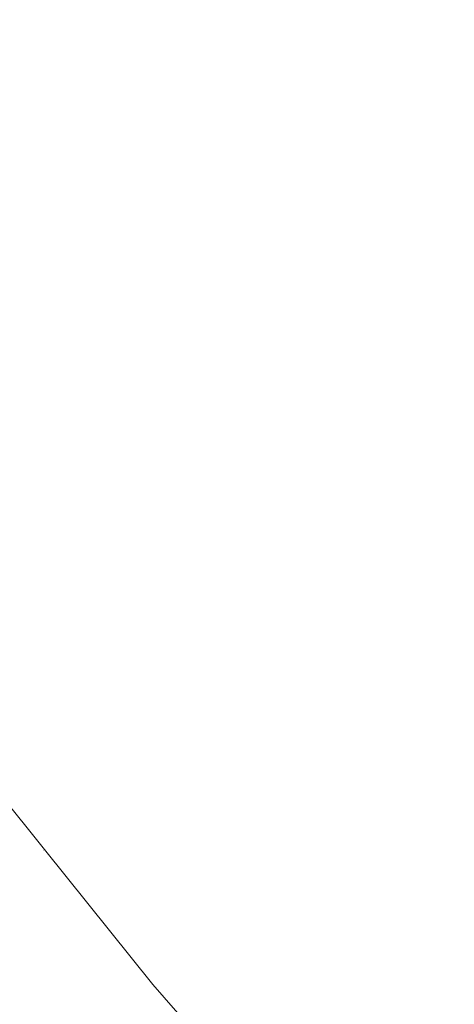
# Model space of a CAD drawing. Header units: centimetres. Extents: x -62 to 63, y 4 to 6.
# Tile 170 of 256: x -19.9825 to -19.971, y 4.6324 to 4.6585. Entities that reach past the tile are written whole.
import ezdxf

# ---------------------------------------------------------------- set-up
doc = ezdxf.new("R2010")
doc.units = ezdxf.units.CM
doc.header["$LTSCALE"] = 2.54
doc.layers.add('Lucido design-1', color=7, linetype='Continuous')

# ---------------------------------------------------------------- blocks, each defined once
blk = doc.blocks.new('Gruppo-4-1')
at = {"color": 7, "linetype": 'Continuous', "lineweight": 9}
blk.add_3dface([(-61.851453, 5.900212, -2276.22217), (-61.851453, 4.300212, -2276.22217), (62.978378, 4.300212, -2276.22217), (62.978378, 5.900212, -2276.22217)], dxfattribs=at)
for points, invisible_edges in [([(-19.97461, 4.661215, -2276.67963), (-19.973363, 4.661326, -2276.678496), (-19.97155, 4.657807, -2276.678496), (-19.972792, 4.657686, -2276.67963)], 15), ([(-19.970273, 4.657931, -2276.677366), (-19.97155, 4.657807, -2276.678496), (-19.973363, 4.661326, -2276.678496), (-19.97208, 4.66144, -2276.677366)], 15), ([(-19.97208, 4.66144, -2276.677366), (-19.970762, 4.661558, -2276.676241), (-19.96896, 4.658059, -2276.676241), (-19.970273, 4.657931, -2276.677366)], 15), ([(-19.976998, 4.661003, -2276.681912), (-19.975822, 4.661108, -2276.680769), (-19.973999, 4.657568, -2276.680769), (-19.97517, 4.657454, -2276.681912)], 15), ([(-19.972792, 4.657686, -2276.67963), (-19.973999, 4.657568, -2276.680769), (-19.975822, 4.661108, -2276.680769), (-19.97461, 4.661215, -2276.67963)], 15), ([(-19.977406, 4.657236, -2276.684208), (-19.978471, 4.657133, -2276.68536), (-19.980312, 4.660708, -2276.68536), (-19.979243, 4.660803, -2276.684208)], 15), ([(-19.979243, 4.660803, -2276.684208), (-19.978138, 4.660901, -2276.683058), (-19.976306, 4.657343, -2276.683058), (-19.977406, 4.657236, -2276.684208)], 15), ([(-19.97517, 4.657454, -2276.681912), (-19.976306, 4.657343, -2276.683058), (-19.978138, 4.660901, -2276.683058), (-19.976998, 4.661003, -2276.681912)], 15), ([(-19.9795, 4.657032, -2276.686516), (-19.980494, 4.656935, -2276.687674), (-19.982343, 4.660527, -2276.687674), (-19.981346, 4.660616, -2276.686516)], 15), ([(-19.981346, 4.660616, -2276.686516), (-19.980312, 4.660708, -2276.68536), (-19.978471, 4.657133, -2276.68536), (-19.9795, 4.657032, -2276.686516)], 15), ([(-19.985124, 4.66028, -2276.691158), (-19.984232, 4.660359, -2276.689995), (-19.982375, 4.656752, -2276.689995), (-19.983262, 4.656666, -2276.691158)], 15), ([(-19.981452, 4.656842, -2276.688833), (-19.982375, 4.656752, -2276.689995), (-19.984232, 4.660359, -2276.689995), (-19.983306, 4.660442, -2276.688833)], 15), ([(-19.983306, 4.660442, -2276.688833), (-19.982343, 4.660527, -2276.687674), (-19.980494, 4.656935, -2276.687674), (-19.981452, 4.656842, -2276.688833)], 15), ([(-19.968278, 4.654384, -2276.677366), (-19.96955, 4.654249, -2276.678496), (-19.97155, 4.657807, -2276.678496), (-19.970273, 4.657931, -2276.677366)], 15), ([(-19.970786, 4.654118, -2276.67963), (-19.971987, 4.65399, -2276.680769), (-19.973999, 4.657568, -2276.680769), (-19.972792, 4.657686, -2276.67963)], 15), ([(-19.972792, 4.657686, -2276.67963), (-19.97155, 4.657807, -2276.678496), (-19.96955, 4.654249, -2276.678496), (-19.970786, 4.654118, -2276.67963)], 15), ([(-19.973153, 4.653866, -2276.681912), (-19.974284, 4.653747, -2276.683058), (-19.976306, 4.657343, -2276.683058), (-19.97517, 4.657454, -2276.681912)], 15), ([(-19.97517, 4.657454, -2276.681912), (-19.973999, 4.657568, -2276.680769), (-19.971987, 4.65399, -2276.680769), (-19.973153, 4.653866, -2276.681912)], 15), ([(-19.975379, 4.65363, -2276.684208), (-19.976439, 4.653518, -2276.68536), (-19.978471, 4.657133, -2276.68536), (-19.977406, 4.657236, -2276.684208)], 15), ([(-19.977406, 4.657236, -2276.684208), (-19.976306, 4.657343, -2276.683058), (-19.974284, 4.653747, -2276.683058), (-19.975379, 4.65363, -2276.684208)], 15), ([(-19.981452, 4.656842, -2276.688833), (-19.980494, 4.656935, -2276.687674), (-19.978452, 4.653304, -2276.687674), (-19.979406, 4.653203, -2276.688833)], 15), ([(-19.977463, 4.653409, -2276.686516), (-19.978452, 4.653304, -2276.687674), (-19.980494, 4.656935, -2276.687674), (-19.9795, 4.657032, -2276.686516)], 15), ([(-19.9795, 4.657032, -2276.686516), (-19.978471, 4.657133, -2276.68536), (-19.976439, 4.653518, -2276.68536), (-19.977463, 4.653409, -2276.686516)], 15), ([(-19.981208, 4.653012, -2276.691158), (-19.982057, 4.652922, -2276.692323), (-19.984115, 4.656583, -2276.692323), (-19.983262, 4.656666, -2276.691158)], 15), ([(-19.983262, 4.656666, -2276.691158), (-19.982375, 4.656752, -2276.689995), (-19.980325, 4.653106, -2276.689995), (-19.981208, 4.653012, -2276.691158)], 15), ([(-19.979406, 4.653203, -2276.688833), (-19.980325, 4.653106, -2276.689995), (-19.982375, 4.656752, -2276.689995), (-19.981452, 4.656842, -2276.688833)], 15), ([(-19.984932, 4.656503, -2276.693488), (-19.984115, 4.656583, -2276.692323), (-19.982057, 4.652922, -2276.692323), (-19.98287, 4.652836, -2276.693488)], 15), ([(-19.968584, 4.650512, -2276.67963), (-19.969779, 4.650375, -2276.680769), (-19.971987, 4.65399, -2276.680769), (-19.970786, 4.654118, -2276.67963)], 15), ([(-19.970939, 4.650242, -2276.681912), (-19.972064, 4.650112, -2276.683058), (-19.974284, 4.653747, -2276.683058), (-19.973153, 4.653866, -2276.681912)], 15), ([(-19.973153, 4.653866, -2276.681912), (-19.971987, 4.65399, -2276.680769), (-19.969779, 4.650375, -2276.680769), (-19.970939, 4.650242, -2276.681912)], 15), ([(-19.977463, 4.653409, -2276.686516), (-19.976439, 4.653518, -2276.68536), (-19.974208, 4.649866, -2276.68536), (-19.975227, 4.649749, -2276.686516)], 15), ([(-19.973154, 4.649987, -2276.684208), (-19.974208, 4.649866, -2276.68536), (-19.976439, 4.653518, -2276.68536), (-19.975379, 4.65363, -2276.684208)], 15), ([(-19.975379, 4.65363, -2276.684208), (-19.974284, 4.653747, -2276.683058), (-19.972064, 4.650112, -2276.683058), (-19.973154, 4.649987, -2276.684208)], 15), ([(-19.979406, 4.653203, -2276.688833), (-19.978452, 4.653304, -2276.687674), (-19.976212, 4.649636, -2276.687674), (-19.977161, 4.649526, -2276.688833)], 15), ([(-19.975227, 4.649749, -2276.686516), (-19.976212, 4.649636, -2276.687674), (-19.978452, 4.653304, -2276.687674), (-19.977463, 4.653409, -2276.686516)], 15), ([(-19.978954, 4.64932, -2276.691158), (-19.979798, 4.649223, -2276.692323), (-19.982057, 4.652922, -2276.692323), (-19.981208, 4.653012, -2276.691158)], 15), ([(-19.981208, 4.653012, -2276.691158), (-19.980325, 4.653106, -2276.689995), (-19.978075, 4.649421, -2276.689995), (-19.978954, 4.64932, -2276.691158)], 15), ([(-19.977161, 4.649526, -2276.688833), (-19.978075, 4.649421, -2276.689995), (-19.980325, 4.653106, -2276.689995), (-19.979406, 4.653203, -2276.688833)], 15), ([(-19.984393, 4.652674, -2276.695821), (-19.983649, 4.652753, -2276.694654), (-19.981382, 4.649041, -2276.694654), (-19.982122, 4.648956, -2276.695821)], 15), ([(-19.980607, 4.64913, -2276.693488), (-19.981382, 4.649041, -2276.694654), (-19.983649, 4.652753, -2276.694654), (-19.98287, 4.652836, -2276.693488)], 15), ([(-19.98287, 4.652836, -2276.693488), (-19.982057, 4.652922, -2276.692323), (-19.979798, 4.649223, -2276.692323), (-19.980607, 4.64913, -2276.693488)], 15), ([(-19.982122, 4.648956, -2276.695821), (-19.982828, 4.648875, -2276.696987), (-19.985103, 4.652599, -2276.696987), (-19.984393, 4.652674, -2276.695821)], 15), ([(-19.973154, 4.649987, -2276.684208), (-19.972064, 4.650112, -2276.683058), (-19.969641, 4.646442, -2276.683058), (-19.970724, 4.646308, -2276.684208)], 15), ([(-19.968522, 4.646581, -2276.681912), (-19.969641, 4.646442, -2276.683058), (-19.972064, 4.650112, -2276.683058), (-19.970939, 4.650242, -2276.681912)], 15), ([(-19.975227, 4.649749, -2276.686516), (-19.974208, 4.649866, -2276.68536), (-19.971773, 4.646178, -2276.68536), (-19.972786, 4.646052, -2276.686516)], 15), ([(-19.970724, 4.646308, -2276.684208), (-19.971773, 4.646178, -2276.68536), (-19.974208, 4.649866, -2276.68536), (-19.973154, 4.649987, -2276.684208)], 15), ([(-19.977161, 4.649526, -2276.688833), (-19.976212, 4.649636, -2276.687674), (-19.973765, 4.645931, -2276.687674), (-19.974709, 4.645814, -2276.688833)], 15), ([(-19.972786, 4.646052, -2276.686516), (-19.973765, 4.645931, -2276.687674), (-19.976212, 4.649636, -2276.687674), (-19.975227, 4.649749, -2276.686516)], 15), ([(-19.978954, 4.64932, -2276.691158), (-19.978075, 4.649421, -2276.689995), (-19.975617, 4.645701, -2276.689995), (-19.976492, 4.645592, -2276.691158)], 15), ([(-19.974709, 4.645814, -2276.688833), (-19.975617, 4.645701, -2276.689995), (-19.978075, 4.649421, -2276.689995), (-19.977161, 4.649526, -2276.688833)], 15), ([(-19.978136, 4.645388, -2276.693488), (-19.978907, 4.645293, -2276.694654), (-19.981382, 4.649041, -2276.694654), (-19.980607, 4.64913, -2276.693488)], 15), ([(-19.980607, 4.64913, -2276.693488), (-19.979798, 4.649223, -2276.692323), (-19.977331, 4.645488, -2276.692323), (-19.978136, 4.645388, -2276.693488)], 15), ([(-19.976492, 4.645592, -2276.691158), (-19.977331, 4.645488, -2276.692323), (-19.979798, 4.649223, -2276.692323), (-19.978954, 4.64932, -2276.691158)], 15), ([(-19.9835, 4.648798, -2276.698154), (-19.982828, 4.648875, -2276.696987), (-19.980345, 4.645114, -2276.696987), (-19.981013, 4.645032, -2276.698154)], 15), ([(-19.979643, 4.645201, -2276.695821), (-19.980345, 4.645114, -2276.696987), (-19.982828, 4.648875, -2276.696987), (-19.982122, 4.648956, -2276.695821)], 15), ([(-19.982122, 4.648956, -2276.695821), (-19.981382, 4.649041, -2276.694654), (-19.978907, 4.645293, -2276.694654), (-19.979643, 4.645201, -2276.695821)], 15), ([(-19.982248, 4.644878, -2276.700485), (-19.982815, 4.644808, -2276.701649), (-19.985312, 4.648589, -2276.701649), (-19.984742, 4.648655, -2276.700485)], 15), ([(-19.984742, 4.648655, -2276.700485), (-19.984138, 4.648724, -2276.699319), (-19.981647, 4.644953, -2276.699319), (-19.982248, 4.644878, -2276.700485)], 15), ([(-19.981013, 4.645032, -2276.698154), (-19.981647, 4.644953, -2276.699319), (-19.984138, 4.648724, -2276.699319), (-19.9835, 4.648798, -2276.698154)], 15), ([(-19.968083, 4.642595, -2276.684208), (-19.969125, 4.642456, -2276.68536), (-19.971773, 4.646178, -2276.68536), (-19.970724, 4.646308, -2276.684208)], 15), ([(-19.970132, 4.642322, -2276.686516), (-19.971105, 4.642192, -2276.687674), (-19.973765, 4.645931, -2276.687674), (-19.972786, 4.646052, -2276.686516)], 15), ([(-19.972786, 4.646052, -2276.686516), (-19.971773, 4.646178, -2276.68536), (-19.969125, 4.642456, -2276.68536), (-19.970132, 4.642322, -2276.686516)], 15), ([(-19.976492, 4.645592, -2276.691158), (-19.975617, 4.645701, -2276.689995), (-19.972946, 4.641946, -2276.689995), (-19.973815, 4.64183, -2276.691158)], 15), ([(-19.972043, 4.642067, -2276.688833), (-19.972946, 4.641946, -2276.689995), (-19.975617, 4.645701, -2276.689995), (-19.974709, 4.645814, -2276.688833)], 15), ([(-19.974709, 4.645814, -2276.688833), (-19.973765, 4.645931, -2276.687674), (-19.971105, 4.642192, -2276.687674), (-19.972043, 4.642067, -2276.688833)], 15), ([(-19.978136, 4.645388, -2276.693488), (-19.977331, 4.645488, -2276.692323), (-19.974649, 4.641719, -2276.692323), (-19.975449, 4.641612, -2276.693488)], 15), ([(-19.973815, 4.64183, -2276.691158), (-19.974649, 4.641719, -2276.692323), (-19.977331, 4.645488, -2276.692323), (-19.976492, 4.645592, -2276.691158)], 15), ([(-19.976947, 4.641412, -2276.695821), (-19.977645, 4.641319, -2276.696987), (-19.980345, 4.645114, -2276.696987), (-19.979643, 4.645201, -2276.695821)], 15), ([(-19.979643, 4.645201, -2276.695821), (-19.978907, 4.645293, -2276.694654), (-19.976215, 4.64151, -2276.694654), (-19.976947, 4.641412, -2276.695821)], 15), ([(-19.975449, 4.641612, -2276.693488), (-19.976215, 4.64151, -2276.694654), (-19.978907, 4.645293, -2276.694654), (-19.978136, 4.645388, -2276.693488)], 15), ([(-19.982248, 4.644878, -2276.700485), (-19.981647, 4.644953, -2276.699319), (-19.978939, 4.641147, -2276.699319), (-19.979536, 4.641067, -2276.700485)], 15), ([(-19.978309, 4.641231, -2276.698154), (-19.978939, 4.641147, -2276.699319), (-19.981647, 4.644953, -2276.699319), (-19.981013, 4.645032, -2276.698154)], 15), ([(-19.981013, 4.645032, -2276.698154), (-19.980345, 4.645114, -2276.696987), (-19.977645, 4.641319, -2276.696987), (-19.978309, 4.641231, -2276.698154)], 15), ([(-19.984319, 4.644621, -2276.705134), (-19.98385, 4.644679, -2276.703974), (-19.981129, 4.640854, -2276.703974), (-19.981595, 4.640792, -2276.705134)], 15), ([(-19.980631, 4.640921, -2276.702812), (-19.981129, 4.640854, -2276.703974), (-19.98385, 4.644679, -2276.703974), (-19.983349, 4.644742, -2276.702812)], 15), ([(-19.983349, 4.644742, -2276.702812), (-19.982815, 4.644808, -2276.701649), (-19.9801, 4.640992, -2276.701649), (-19.980631, 4.640921, -2276.702812)], 15), ([(-19.979536, 4.641067, -2276.700485), (-19.9801, 4.640992, -2276.701649), (-19.982815, 4.644808, -2276.701649), (-19.982248, 4.644878, -2276.700485)], 15), ([(-19.982429, 4.640681, -2276.707447), (-19.982799, 4.640632, -2276.7086), (-19.985531, 4.644471, -2276.7086), (-19.985159, 4.644517, -2276.707447)], 15), ([(-19.985159, 4.644517, -2276.707447), (-19.984755, 4.644567, -2276.706291), (-19.982028, 4.640734, -2276.706291), (-19.982429, 4.640681, -2276.707447)], 15), ([(-19.981595, 4.640792, -2276.705134), (-19.982028, 4.640734, -2276.706291), (-19.984755, 4.644567, -2276.706291), (-19.984319, 4.644621, -2276.705134)], 15), ([(-19.967258, 4.638559, -2276.686516), (-19.968224, 4.638421, -2276.687674), (-19.971105, 4.642192, -2276.687674), (-19.970132, 4.642322, -2276.686516)], 15), ([(-19.969156, 4.638288, -2276.688833), (-19.970054, 4.638159, -2276.689995), (-19.972946, 4.641946, -2276.689995), (-19.972043, 4.642067, -2276.688833)], 15), ([(-19.972043, 4.642067, -2276.688833), (-19.971105, 4.642192, -2276.687674), (-19.968224, 4.638421, -2276.687674), (-19.969156, 4.638288, -2276.688833)], 15), ([(-19.970917, 4.638036, -2276.691158), (-19.971745, 4.637917, -2276.692323), (-19.974649, 4.641719, -2276.692323), (-19.973815, 4.64183, -2276.691158)], 15), ([(-19.973815, 4.64183, -2276.691158), (-19.972946, 4.641946, -2276.689995), (-19.970054, 4.638159, -2276.689995), (-19.970917, 4.638036, -2276.691158)], 15), ([(-19.976947, 4.641412, -2276.695821), (-19.976215, 4.64151, -2276.694654), (-19.973301, 4.637695, -2276.694654), (-19.974028, 4.637591, -2276.695821)], 15), ([(-19.97254, 4.637804, -2276.693488), (-19.973301, 4.637695, -2276.694654), (-19.976215, 4.64151, -2276.694654), (-19.975449, 4.641612, -2276.693488)], 15), ([(-19.975449, 4.641612, -2276.693488), (-19.974649, 4.641719, -2276.692323), (-19.971745, 4.637917, -2276.692323), (-19.97254, 4.637804, -2276.693488)], 15), ([(-19.978309, 4.641231, -2276.698154), (-19.977645, 4.641319, -2276.696987), (-19.974721, 4.637492, -2276.696987), (-19.975381, 4.637397, -2276.698154)], 15), ([(-19.974028, 4.637591, -2276.695821), (-19.974721, 4.637492, -2276.696987), (-19.977645, 4.641319, -2276.696987), (-19.976947, 4.641412, -2276.695821)], 15), ([(-19.980631, 4.640921, -2276.702812), (-19.9801, 4.640992, -2276.701649), (-19.97716, 4.637143, -2276.701649), (-19.977687, 4.637067, -2276.702812)], 15), ([(-19.9766, 4.637223, -2276.700485), (-19.97716, 4.637143, -2276.701649), (-19.9801, 4.640992, -2276.701649), (-19.979536, 4.641067, -2276.700485)], 15), ([(-19.979536, 4.641067, -2276.700485), (-19.978939, 4.641147, -2276.699319), (-19.976007, 4.637308, -2276.699319), (-19.9766, 4.637223, -2276.700485)], 15), ([(-19.975381, 4.637397, -2276.698154), (-19.976007, 4.637308, -2276.699319), (-19.978939, 4.641147, -2276.699319), (-19.978309, 4.641231, -2276.698154)], 15), ([(-19.982429, 4.640681, -2276.707447), (-19.982028, 4.640734, -2276.706291), (-19.979075, 4.636869, -2276.706291), (-19.979474, 4.636812, -2276.707447)], 15), ([(-19.978645, 4.63693, -2276.705134), (-19.979075, 4.636869, -2276.706291), (-19.982028, 4.640734, -2276.706291), (-19.981595, 4.640792, -2276.705134)], 15), ([(-19.981595, 4.640792, -2276.705134), (-19.981129, 4.640854, -2276.703974), (-19.978182, 4.636997, -2276.703974), (-19.978645, 4.63693, -2276.705134)], 15), ([(-19.977687, 4.637067, -2276.702812), (-19.978182, 4.636997, -2276.703974), (-19.981129, 4.640854, -2276.703974), (-19.980631, 4.640921, -2276.702812)], 15), ([(-19.984182, 4.640447, -2276.714322), (-19.983967, 4.640476, -2276.713185), (-19.981001, 4.636593, -2276.713185), (-19.981215, 4.636563, -2276.714322)], 15), ([(-19.980757, 4.636628, -2276.712043), (-19.981001, 4.636593, -2276.713185), (-19.983967, 4.640476, -2276.713185), (-19.983721, 4.640509, -2276.712043)], 15), ([(-19.983721, 4.640509, -2276.712043), (-19.983444, 4.640545, -2276.710899), (-19.980482, 4.636668, -2276.710899), (-19.980757, 4.636628, -2276.712043)], 15), ([(-19.980177, 4.636711, -2276.709751), (-19.980482, 4.636668, -2276.710899), (-19.983444, 4.640545, -2276.710899), (-19.983137, 4.640586, -2276.709751)], 15), ([(-19.983137, 4.640586, -2276.709751), (-19.982799, 4.640632, -2276.7086), (-19.979841, 4.636759, -2276.7086), (-19.980177, 4.636711, -2276.709751)], 15), ([(-19.979474, 4.636812, -2276.707447), (-19.979841, 4.636759, -2276.7086), (-19.982799, 4.640632, -2276.7086), (-19.982429, 4.640681, -2276.707447)], 15), ([(-19.982493, 4.63638, -2276.929448), (-19.982637, 4.636359, -2276.930287), (-19.985614, 4.640256, -2276.930287), (-19.985469, 4.640275, -2276.929448)], 15), ([(-19.985469, 4.640275, -2276.929448), (-19.98534, 4.640293, -2276.928615), (-19.982365, 4.636398, -2276.928615), (-19.982493, 4.63638, -2276.929448)], 15), ([(-19.982254, 4.636414, -2276.927788), (-19.982365, 4.636398, -2276.928615), (-19.98534, 4.640293, -2276.928615), (-19.985228, 4.640307, -2276.927788)], 15), ([(-19.985228, 4.640307, -2276.927788), (-19.985132, 4.64032, -2276.926967), (-19.982159, 4.636428, -2276.926967), (-19.982254, 4.636414, -2276.927788)], 15), ([(-19.982079, 4.636439, -2276.926152), (-19.982159, 4.636428, -2276.926967), (-19.985132, 4.64032, -2276.926967), (-19.985052, 4.640331, -2276.926152)], 15), ([(-19.985052, 4.640331, -2276.926152), (-19.984987, 4.64034, -2276.925344), (-19.982014, 4.636448, -2276.925344), (-19.982079, 4.636439, -2276.926152)], 15), ([(-19.981965, 4.636455, -2276.924541), (-19.982014, 4.636448, -2276.925344), (-19.984987, 4.64034, -2276.925344), (-19.984937, 4.640346, -2276.924541)], 15), ([(-19.984937, 4.640346, -2276.924541), (-19.984902, 4.640351, -2276.923745), (-19.98193, 4.63646, -2276.923745), (-19.981965, 4.636455, -2276.924541)], 15), ([(-19.981909, 4.636463, -2276.922954), (-19.98193, 4.63646, -2276.923745), (-19.984902, 4.640351, -2276.923745), (-19.984881, 4.640354, -2276.922954)], 15), ([(-19.981909, 4.636463, -2276.922954), (-19.984881, 4.640354, -2276.922954), (-19.983092, 4.63799, -2276.92217)], 11), ([(-19.98486, 4.640357, -2276.721063), (-19.984819, 4.640362, -2276.71995), (-19.981847, 4.636472, -2276.71995), (-19.981889, 4.636466, -2276.721063)], 15), ([(-19.98486, 4.640357, -2276.721063), (-19.981889, 4.636466, -2276.721063), (-19.983092, 4.63799, -2276.72217)], 11), ([(-19.981778, 4.636482, -2276.718833), (-19.981847, 4.636472, -2276.71995), (-19.984819, 4.640362, -2276.71995), (-19.984749, 4.640371, -2276.718833)], 15), ([(-19.984749, 4.640371, -2276.718833), (-19.984651, 4.640385, -2276.717712), (-19.981681, 4.636496, -2276.717712), (-19.981778, 4.636482, -2276.718833)], 15), ([(-19.981555, 4.636514, -2276.716586), (-19.981681, 4.636496, -2276.717712), (-19.984651, 4.640385, -2276.717712), (-19.984524, 4.640401, -2276.716586)], 15), ([(-19.984524, 4.640401, -2276.716586), (-19.984368, 4.640422, -2276.715456), (-19.981399, 4.636536, -2276.715456), (-19.981555, 4.636514, -2276.716586)], 15), ([(-19.981215, 4.636563, -2276.714322), (-19.981399, 4.636536, -2276.715456), (-19.984368, 4.640422, -2276.715456), (-19.984182, 4.640447, -2276.714322)], 15), ([(-19.983092, 4.63799, -2276.92217), (-19.981879, 4.636483, -2276.92217), (-19.981909, 4.636463, -2276.922954)], 10), ([(-19.981879, 4.636483, -2276.92217), (-19.983092, 4.63799, -2276.92217), (-19.983092, 4.63799, -2276.72217), (-19.981879, 4.636483, -2276.72217)], 10), ([(-19.981889, 4.636466, -2276.721063), (-19.981879, 4.636483, -2276.72217), (-19.983092, 4.63799, -2276.72217)], 9), ([(-19.97254, 4.637804, -2276.693488), (-19.971745, 4.637917, -2276.692323), (-19.968612, 4.634086, -2276.692323), (-19.969401, 4.633965, -2276.693488)], 15), ([(-19.967789, 4.634211, -2276.691158), (-19.968612, 4.634086, -2276.692323), (-19.971745, 4.637917, -2276.692323), (-19.970917, 4.638036, -2276.691158)], 15), ([(-19.970878, 4.633739, -2276.695821), (-19.971566, 4.633634, -2276.696987), (-19.974721, 4.637492, -2276.696987), (-19.974028, 4.637591, -2276.695821)], 15), ([(-19.974028, 4.637591, -2276.695821), (-19.973301, 4.637695, -2276.694654), (-19.970156, 4.633849, -2276.694654), (-19.970878, 4.633739, -2276.695821)], 15), ([(-19.969401, 4.633965, -2276.693488), (-19.970156, 4.633849, -2276.694654), (-19.973301, 4.637695, -2276.694654), (-19.97254, 4.637804, -2276.693488)], 15), ([(-19.972221, 4.633534, -2276.698154), (-19.972843, 4.633438, -2276.699319), (-19.976007, 4.637308, -2276.699319), (-19.975381, 4.637397, -2276.698154)], 15), ([(-19.975381, 4.637397, -2276.698154), (-19.974721, 4.637492, -2276.696987), (-19.971566, 4.633634, -2276.696987), (-19.972221, 4.633534, -2276.698154)], 15), ([(-19.974511, 4.633183, -2276.702812), (-19.975002, 4.633108, -2276.703974), (-19.978182, 4.636997, -2276.703974), (-19.977687, 4.637067, -2276.702812)], 15), ([(-19.977687, 4.637067, -2276.702812), (-19.97716, 4.637143, -2276.701649), (-19.973988, 4.633263, -2276.701649), (-19.974511, 4.633183, -2276.702812)], 15), ([(-19.973431, 4.633348, -2276.700485), (-19.973988, 4.633263, -2276.701649), (-19.97716, 4.637143, -2276.701649), (-19.9766, 4.637223, -2276.700485)], 15), ([(-19.9766, 4.637223, -2276.700485), (-19.976007, 4.637308, -2276.699319), (-19.972843, 4.633438, -2276.699319), (-19.973431, 4.633348, -2276.700485)], 15), ([(-19.976285, 4.632912, -2276.707447), (-19.976649, 4.632856, -2276.7086), (-19.979841, 4.636759, -2276.7086), (-19.979474, 4.636812, -2276.707447)], 15), ([(-19.979474, 4.636812, -2276.707447), (-19.979075, 4.636869, -2276.706291), (-19.975889, 4.632973, -2276.706291), (-19.976285, 4.632912, -2276.707447)], 15), ([(-19.975462, 4.633038, -2276.705134), (-19.975889, 4.632973, -2276.706291), (-19.979075, 4.636869, -2276.706291), (-19.978645, 4.63693, -2276.705134)], 15), ([(-19.978645, 4.63693, -2276.705134), (-19.978182, 4.636997, -2276.703974), (-19.975002, 4.633108, -2276.703974), (-19.975462, 4.633038, -2276.705134)], 15), ([(-19.978013, 4.632648, -2276.714322), (-19.978196, 4.63262, -2276.715456), (-19.981399, 4.636536, -2276.715456), (-19.981215, 4.636563, -2276.714322)], 15), ([(-19.981215, 4.636563, -2276.714322), (-19.981001, 4.636593, -2276.713185), (-19.977801, 4.63268, -2276.713185), (-19.978013, 4.632648, -2276.714322)], 15), ([(-19.977558, 4.632717, -2276.712043), (-19.977801, 4.63268, -2276.713185), (-19.981001, 4.636593, -2276.713185), (-19.980757, 4.636628, -2276.712043)], 15), ([(-19.980757, 4.636628, -2276.712043), (-19.980482, 4.636668, -2276.710899), (-19.977286, 4.632759, -2276.710899), (-19.977558, 4.632717, -2276.712043)], 15), ([(-19.976983, 4.632805, -2276.709751), (-19.977286, 4.632759, -2276.710899), (-19.980482, 4.636668, -2276.710899), (-19.980177, 4.636711, -2276.709751)], 15), ([(-19.980177, 4.636711, -2276.709751), (-19.979841, 4.636759, -2276.7086), (-19.976649, 4.632856, -2276.7086), (-19.976983, 4.632805, -2276.709751)], 15), ([(-19.983174, 4.636282, -2276.932839), (-19.982977, 4.636311, -2276.931982), (-19.979763, 4.63238, -2276.931982), (-19.979958, 4.63235, -2276.932839)], 15), ([(-19.979586, 4.632407, -2276.931131), (-19.979763, 4.63238, -2276.931982), (-19.982977, 4.636311, -2276.931982), (-19.982799, 4.636336, -2276.931131)], 15), ([(-19.982799, 4.636336, -2276.931131), (-19.982637, 4.636359, -2276.930287), (-19.979425, 4.632432, -2276.930287), (-19.979586, 4.632407, -2276.931131)], 15), ([(-19.979282, 4.632454, -2276.929448), (-19.979425, 4.632432, -2276.930287), (-19.982637, 4.636359, -2276.930287), (-19.982493, 4.63638, -2276.929448)], 15), ([(-19.982493, 4.63638, -2276.929448), (-19.982365, 4.636398, -2276.928615), (-19.979155, 4.632473, -2276.928615), (-19.979282, 4.632454, -2276.929448)], 15), ([(-19.979045, 4.63249, -2276.927788), (-19.979155, 4.632473, -2276.928615), (-19.982365, 4.636398, -2276.928615), (-19.982254, 4.636414, -2276.927788)], 15), ([(-19.982254, 4.636414, -2276.927788), (-19.982159, 4.636428, -2276.926967), (-19.97895, 4.632504, -2276.926967), (-19.979045, 4.63249, -2276.927788)], 15), ([(-19.978871, 4.632516, -2276.926152), (-19.97895, 4.632504, -2276.926967), (-19.982159, 4.636428, -2276.926967), (-19.982079, 4.636439, -2276.926152)], 15), ([(-19.982079, 4.636439, -2276.926152), (-19.982014, 4.636448, -2276.925344), (-19.978807, 4.632526, -2276.925344), (-19.978871, 4.632516, -2276.926152)], 15), ([(-19.978758, 4.632534, -2276.924541), (-19.978807, 4.632526, -2276.925344), (-19.982014, 4.636448, -2276.925344), (-19.981965, 4.636455, -2276.924541)], 15), ([(-19.981965, 4.636455, -2276.924541), (-19.98193, 4.63646, -2276.923745), (-19.978723, 4.632539, -2276.923745), (-19.978758, 4.632534, -2276.924541)], 15), ([(-19.978702, 4.632542, -2276.922954), (-19.978723, 4.632539, -2276.923745), (-19.98193, 4.63646, -2276.923745), (-19.981909, 4.636463, -2276.922954)], 15), ([(-19.981909, 4.636463, -2276.922954), (-19.981879, 4.636483, -2276.92217), (-19.979001, 4.632906, -2276.92217)], 9), ([(-19.979001, 4.632906, -2276.92217), (-19.978702, 4.632542, -2276.922954), (-19.981909, 4.636463, -2276.922954)], 11), ([(-19.979001, 4.632906, -2276.72217), (-19.981879, 4.636483, -2276.72217), (-19.981889, 4.636466, -2276.721063)], 10), ([(-19.981889, 4.636466, -2276.721063), (-19.981847, 4.636472, -2276.71995), (-19.978641, 4.632552, -2276.71995), (-19.978682, 4.632545, -2276.721063)], 15), ([(-19.981889, 4.636466, -2276.721063), (-19.978682, 4.632545, -2276.721063), (-19.979001, 4.632906, -2276.72217)], 11), ([(-19.981879, 4.636483, -2276.72217), (-19.979001, 4.632906, -2276.72217), (-19.979001, 4.632906, -2276.92217), (-19.981879, 4.636483, -2276.92217)], 10), ([(-19.978572, 4.632562, -2276.718833), (-19.978641, 4.632552, -2276.71995), (-19.981847, 4.636472, -2276.71995), (-19.981778, 4.636482, -2276.718833)], 15), ([(-19.981778, 4.636482, -2276.718833), (-19.981681, 4.636496, -2276.717712), (-19.978476, 4.632577, -2276.717712), (-19.978572, 4.632562, -2276.718833)], 15), ([(-19.97835, 4.632596, -2276.716586), (-19.978476, 4.632577, -2276.717712), (-19.981681, 4.636496, -2276.717712), (-19.981555, 4.636514, -2276.716586)], 15), ([(-19.981555, 4.636514, -2276.716586), (-19.981399, 4.636536, -2276.715456), (-19.978196, 4.63262, -2276.715456), (-19.97835, 4.632596, -2276.716586)], 15), ([(-19.981521, 4.632111, -2276.938101), (-19.98185, 4.632061, -2276.938998), (-19.98508, 4.63601, -2276.938998), (-19.984748, 4.636057, -2276.938101)], 15), ([(-19.984748, 4.636057, -2276.938101), (-19.984437, 4.636102, -2276.93721), (-19.981212, 4.632158, -2276.93721), (-19.981521, 4.632111, -2276.938101)], 15), ([(-19.980923, 4.632203, -2276.936324), (-19.981212, 4.632158, -2276.93721), (-19.984437, 4.636102, -2276.93721), (-19.984146, 4.636144, -2276.936324)], 15), ([(-19.984146, 4.636144, -2276.936324), (-19.983874, 4.636182, -2276.935444), (-19.980653, 4.632244, -2276.935444), (-19.980923, 4.632203, -2276.936324)], 15), ([(-19.980403, 4.632282, -2276.93457), (-19.980653, 4.632244, -2276.935444), (-19.983874, 4.636182, -2276.935444), (-19.983622, 4.636218, -2276.93457)], 15), ([(-19.983622, 4.636218, -2276.93457), (-19.983389, 4.636252, -2276.933702), (-19.980171, 4.632318, -2276.933702), (-19.980403, 4.632282, -2276.93457)], 15), ([(-19.979958, 4.63235, -2276.932839), (-19.980171, 4.632318, -2276.933702), (-19.983389, 4.636252, -2276.933702), (-19.983174, 4.636282, -2276.932839)], 15), ([(-19.982201, 4.632007, -2276.939901), (-19.982572, 4.63195, -2276.940809), (-19.985807, 4.635906, -2276.940809), (-19.985433, 4.635959, -2276.939901)], 15), ([(-19.985433, 4.635959, -2276.939901), (-19.98508, 4.63601, -2276.938998), (-19.98185, 4.632061, -2276.938998), (-19.982201, 4.632007, -2276.939901)], 15), ([(-19.96749, 4.629859, -2276.695821), (-19.968173, 4.629748, -2276.696987), (-19.971566, 4.633634, -2276.696987), (-19.970878, 4.633739, -2276.695821)], 15), ([(-19.973431, 4.633348, -2276.700485), (-19.972843, 4.633438, -2276.699319), (-19.969439, 4.629541, -2276.699319), (-19.970023, 4.629446, -2276.700485)], 15), ([(-19.968822, 4.629642, -2276.698154), (-19.969439, 4.629541, -2276.699319), (-19.972843, 4.633438, -2276.699319), (-19.972221, 4.633534, -2276.698154)], 15), ([(-19.972221, 4.633534, -2276.698154), (-19.971566, 4.633634, -2276.696987), (-19.968173, 4.629748, -2276.696987), (-19.968822, 4.629642, -2276.698154)], 15), ([(-19.971095, 4.629271, -2276.702812), (-19.971582, 4.629192, -2276.703974), (-19.975002, 4.633108, -2276.703974), (-19.974511, 4.633183, -2276.702812)], 15), ([(-19.974511, 4.633183, -2276.702812), (-19.973988, 4.633263, -2276.701649), (-19.970575, 4.629356, -2276.701649), (-19.971095, 4.629271, -2276.702812)], 15), ([(-19.970023, 4.629446, -2276.700485), (-19.970575, 4.629356, -2276.701649), (-19.973988, 4.633263, -2276.701649), (-19.973431, 4.633348, -2276.700485)], 15), ([(-19.978702, 4.632542, -2276.922954), (-19.979001, 4.632906, -2276.92217), (-19.975229, 4.628609, -2276.92217), (-19.975253, 4.628593, -2276.922954)], 13), ([(-19.975229, 4.628609, -2276.92217), (-19.979001, 4.632906, -2276.92217), (-19.979001, 4.632906, -2276.72217), (-19.975229, 4.628609, -2276.72217)], 10), ([(-19.975233, 4.628596, -2276.721063), (-19.975229, 4.628609, -2276.72217), (-19.979001, 4.632906, -2276.72217), (-19.978682, 4.632545, -2276.721063)], 13), ([(-19.972855, 4.628984, -2276.707447), (-19.973216, 4.628925, -2276.7086), (-19.976649, 4.632856, -2276.7086), (-19.976285, 4.632912, -2276.707447)], 15), ([(-19.976285, 4.632912, -2276.707447), (-19.975889, 4.632973, -2276.706291), (-19.972462, 4.629048, -2276.706291), (-19.972855, 4.628984, -2276.707447)], 15), ([(-19.972038, 4.629117, -2276.705134), (-19.972462, 4.629048, -2276.706291), (-19.975889, 4.632973, -2276.706291), (-19.975462, 4.633038, -2276.705134)], 15), ([(-19.975462, 4.633038, -2276.705134), (-19.975002, 4.633108, -2276.703974), (-19.971582, 4.629192, -2276.703974), (-19.972038, 4.629117, -2276.705134)], 15), ([(-19.97457, 4.628704, -2276.714322), (-19.974751, 4.628675, -2276.715456), (-19.978196, 4.63262, -2276.715456), (-19.978013, 4.632648, -2276.714322)], 15), ([(-19.978013, 4.632648, -2276.714322), (-19.977801, 4.63268, -2276.713185), (-19.974359, 4.628739, -2276.713185), (-19.97457, 4.628704, -2276.714322)], 15), ([(-19.974118, 4.628778, -2276.712043), (-19.974359, 4.628739, -2276.713185), (-19.977801, 4.63268, -2276.713185), (-19.977558, 4.632717, -2276.712043)], 15), ([(-19.977558, 4.632717, -2276.712043), (-19.977286, 4.632759, -2276.710899), (-19.973848, 4.628822, -2276.710899), (-19.974118, 4.628778, -2276.712043)], 15), ([(-19.973547, 4.628871, -2276.709751), (-19.973848, 4.628822, -2276.710899), (-19.977286, 4.632759, -2276.710899), (-19.976983, 4.632805, -2276.709751)], 15), ([(-19.976983, 4.632805, -2276.709751), (-19.976649, 4.632856, -2276.7086), (-19.973216, 4.628925, -2276.7086), (-19.973547, 4.628871, -2276.709751)], 15), ([(-19.97613, 4.62845, -2276.931131), (-19.976306, 4.628421, -2276.931982), (-19.979763, 4.63238, -2276.931982), (-19.979586, 4.632407, -2276.931131)], 15), ([(-19.979586, 4.632407, -2276.931131), (-19.979425, 4.632432, -2276.930287), (-19.975971, 4.628476, -2276.930287), (-19.97613, 4.62845, -2276.931131)], 15), ([(-19.975829, 4.628499, -2276.929448), (-19.975971, 4.628476, -2276.930287), (-19.979425, 4.632432, -2276.930287), (-19.979282, 4.632454, -2276.929448)], 15), ([(-19.979282, 4.632454, -2276.929448), (-19.979155, 4.632473, -2276.928615), (-19.975703, 4.62852, -2276.928615), (-19.975829, 4.628499, -2276.929448)], 15), ([(-19.975593, 4.628537, -2276.927788), (-19.975703, 4.62852, -2276.928615), (-19.979155, 4.632473, -2276.928615), (-19.979045, 4.63249, -2276.927788)], 15), ([(-19.979045, 4.63249, -2276.927788), (-19.97895, 4.632504, -2276.926967), (-19.975499, 4.628553, -2276.926967), (-19.975593, 4.628537, -2276.927788)], 15), ([(-19.975421, 4.628566, -2276.926152), (-19.975499, 4.628553, -2276.926967), (-19.97895, 4.632504, -2276.926967), (-19.978871, 4.632516, -2276.926152)], 15), ([(-19.978871, 4.632516, -2276.926152), (-19.978807, 4.632526, -2276.925344), (-19.975357, 4.628576, -2276.925344), (-19.975421, 4.628566, -2276.926152)], 15), ([(-19.975308, 4.628584, -2276.924541), (-19.975357, 4.628576, -2276.925344), (-19.978807, 4.632526, -2276.925344), (-19.978758, 4.632534, -2276.924541)], 15), ([(-19.978758, 4.632534, -2276.924541), (-19.978723, 4.632539, -2276.923745), (-19.975274, 4.62859, -2276.923745), (-19.975308, 4.628584, -2276.924541)], 15), ([(-19.975253, 4.628593, -2276.922954), (-19.975274, 4.62859, -2276.923745), (-19.978723, 4.632539, -2276.923745), (-19.978702, 4.632542, -2276.922954)], 15), ([(-19.978682, 4.632545, -2276.721063), (-19.978641, 4.632552, -2276.71995), (-19.975192, 4.628603, -2276.71995), (-19.975233, 4.628596, -2276.721063)], 15), ([(-19.975124, 4.628614, -2276.718833), (-19.975192, 4.628603, -2276.71995), (-19.978641, 4.632552, -2276.71995), (-19.978572, 4.632562, -2276.718833)], 15), ([(-19.978572, 4.632562, -2276.718833), (-19.978476, 4.632577, -2276.717712), (-19.975028, 4.62863, -2276.717712), (-19.975124, 4.628614, -2276.718833)], 15), ([(-19.974904, 4.62865, -2276.716586), (-19.975028, 4.62863, -2276.717712), (-19.978476, 4.632577, -2276.717712), (-19.97835, 4.632596, -2276.716586)], 15), ([(-19.97835, 4.632596, -2276.716586), (-19.978196, 4.63262, -2276.715456), (-19.974751, 4.628675, -2276.715456), (-19.974904, 4.62865, -2276.716586)], 15)]:
    blk.add_3dface(points, dxfattribs=dict(at, invisible_edges=invisible_edges))
blk = doc.blocks.new('Gruppo-5-1')
at = {"color": 7}
blk.add_blockref('Gruppo-4-1', (0, 0), dxfattribs=at)

msp = doc.modelspace()

# ---------------------------------------------------------------- block references
at = {"layer": 'Lucido design-1', "color": 7}
msp.add_blockref('Gruppo-5-1', (0, 0), dxfattribs=at)

doc.saveas('drawing.dxf')
